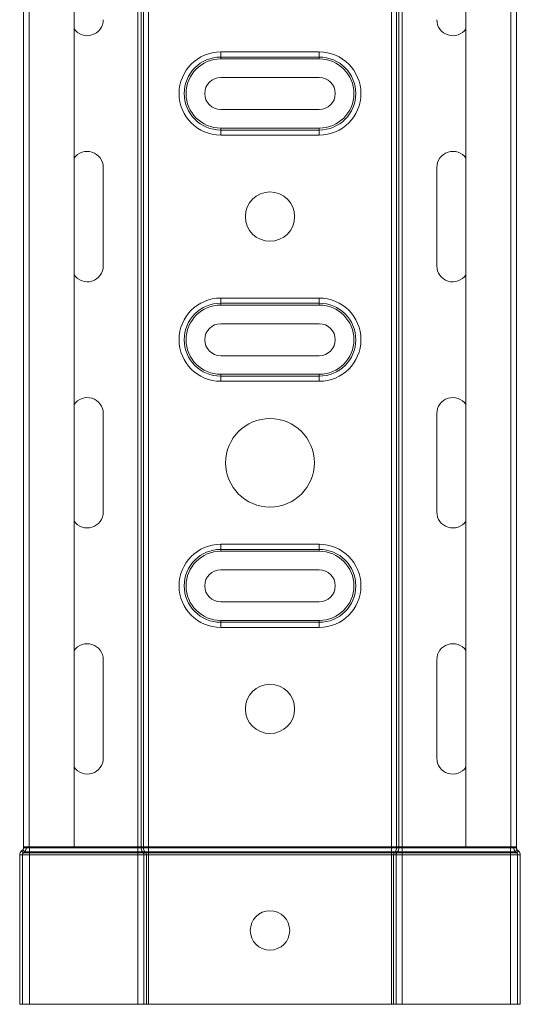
# Model space of a CAD drawing. Header units: millimetres. Extents: x 428 to 1137, y -1268 to 1088.
# Tile 12 of 14: x 1027 to 1128, y 663 to 863. Entities that reach past the tile are written whole.
import ezdxf

# ---------------------------------------------------------------- set-up
doc = ezdxf.new("R2010")
doc.units = ezdxf.units.MM
doc.linetypes.add('K5LT32768', pattern=[0])

msp = doc.modelspace()

# ---------------------------------------------------------------- linework, layer by layer
at = {"color": 7, "linetype": 'K5LT32768', "lineweight": 15}
for p, q in [((1027.66, 695.18), (1027.66, 963.18)), ((1028.79, 963.18), (1028.79, 695.18)), ((1037.89, 695.18), (1037.89, 963.18)), ((1050.86, 695.18), (1050.86, 963.18)), ((1051.5, 695.18), (1051.5, 963.18)), ((1052.01, 695.18), (1052.01, 963.18)), ((1053.03, 695.18), (1053.03, 963.18)), ((1102.29, 695.18), (1102.29, 963.18)), ((1103.31, 695.18), (1103.31, 963.18)), ((1103.83, 695.18), (1103.83, 963.18)), ((1104.46, 695.18), (1104.46, 963.18)), ((1117.44, 963.18), (1117.44, 695.18)), ((1126.54, 695.18), (1126.54, 963.18)), ((1127.66, 695.18), (1127.66, 963.18)), ((1067.66, 856.63), (1087.66, 856.63)), ((1067.66, 856.63), (1067.66, 855.59)), ((1087.66, 856.63), (1087.66, 855.59)), ((1067.66, 855.59), (1087.66, 855.59)), ((1067.66, 855.59), (1067.66, 855.21)), ((1087.66, 855.21), (1067.66, 855.21)), ((1087.66, 855.59), (1087.66, 855.21)), ((1087.66, 851.43), (1067.66, 851.43)), ((1067.66, 844.93), (1087.66, 844.93)), ((1067.66, 841.15), (1087.66, 841.15)), ((1067.66, 841.15), (1067.66, 840.77)), ((1067.66, 840.77), (1067.66, 839.73)), ((1087.66, 840.77), (1067.66, 840.77)), ((1087.66, 841.15), (1087.66, 840.77)), ((1087.66, 840.77), (1087.66, 839.73)), ((1087.66, 839.73), (1067.66, 839.73)), ((1043.81, 813.18), (1043.81, 833.18)), ((1111.52, 833.18), (1111.52, 813.18)), ((1067.66, 806.63), (1087.66, 806.63)), ((1067.66, 806.63), (1067.66, 805.59)), ((1087.66, 806.63), (1087.66, 805.59)), ((1067.66, 805.59), (1087.66, 805.59)), ((1067.66, 805.59), (1067.66, 805.21)), ((1087.66, 805.21), (1067.66, 805.21)), ((1087.66, 805.59), (1087.66, 805.21)), ((1087.66, 801.43), (1067.66, 801.43)), ((1067.66, 794.93), (1087.66, 794.93)), ((1067.66, 791.15), (1087.66, 791.15)), ((1067.66, 791.15), (1067.66, 790.77)), ((1067.66, 790.77), (1067.66, 789.73)), ((1087.66, 790.77), (1067.66, 790.77)), ((1087.66, 791.15), (1087.66, 790.77)), ((1087.66, 790.77), (1087.66, 789.73)), ((1087.66, 789.73), (1067.66, 789.73)), ((1043.81, 763.18), (1043.81, 783.18)), ((1111.52, 783.18), (1111.52, 763.18)), ((1067.66, 756.63), (1087.66, 756.63)), ((1067.66, 756.63), (1067.66, 755.59)), ((1087.66, 756.63), (1087.66, 755.59)), ((1067.66, 755.59), (1087.66, 755.59)), ((1067.66, 755.59), (1067.66, 755.21)), ((1087.66, 755.21), (1067.66, 755.21)), ((1087.66, 755.59), (1087.66, 755.21)), ((1087.66, 751.43), (1067.66, 751.43)), ((1067.66, 744.93), (1087.66, 744.93)), ((1067.66, 741.15), (1067.66, 740.77)), ((1067.66, 741.15), (1087.66, 741.15)), ((1067.66, 740.77), (1067.66, 739.73)), ((1087.66, 740.77), (1067.66, 740.77)), ((1087.66, 741.15), (1087.66, 740.77)), ((1087.66, 740.77), (1087.66, 739.73)), ((1087.66, 739.73), (1067.66, 739.73)), ((1043.81, 713.18), (1043.81, 733.18)), ((1111.52, 733.18), (1111.52, 713.18)), ((1027.48, 694.57), (1027.23, 694.34)), ((1027.59, 693.93), (1027.23, 694.34)), ((1027.84, 694.16), (1027.48, 694.57)), ((1027.84, 694.16), (1027.59, 693.93)), ((1028.79, 695.18), (1027.66, 695.18)), ((1027.66, 695.18), (1027.66, 694.98)), ((1028.21, 694.98), (1027.66, 694.98)), ((1027.84, 694.16), (1028.86, 694.16)), ((1028.21, 695.18), (1028.21, 694.98)), ((1028.21, 694.98), (1028.86, 694.98)), ((1037.89, 695.18), (1028.79, 695.18)), ((1028.86, 695.18), (1028.86, 694.98)), ((1028.86, 694.98), (1028.86, 694.16)), ((1028.86, 694.98), (1050.86, 694.98)), ((1028.86, 694.16), (1028.86, 693.93)), ((1028.86, 694.16), (1050.86, 694.16)), ((1037.89, 695.18), (1050.86, 695.18)), ((1050.86, 695.18), (1051.5, 695.18)), ((1050.86, 695.18), (1050.86, 694.98)), ((1050.86, 694.98), (1050.86, 694.16)), ((1050.86, 694.98), (1051.5, 694.98)), ((1050.86, 694.16), (1051.76, 694.16)), ((1050.86, 694.16), (1050.86, 693.93)), ((1051.5, 695.18), (1052.01, 695.18)), ((1051.5, 695.18), (1051.5, 694.98)), ((1051.5, 694.98), (1052.01, 694.98)), ((1051.76, 694.16), (1052.27, 694.16)), ((1051.76, 694.16), (1051.93, 693.93)), ((1052.01, 695.18), (1053.03, 695.18)), ((1052.01, 695.18), (1052.01, 694.98)), ((1052.01, 694.98), (1053.03, 694.98)), ((1052.27, 694.16), (1053.03, 694.16)), ((1052.27, 694.16), (1052.44, 693.93)), ((1053.03, 695.18), (1102.29, 695.18)), ((1053.03, 695.18), (1053.03, 694.98)), ((1053.03, 694.98), (1053.03, 694.16)), ((1053.03, 694.98), (1102.29, 694.98)), ((1053.03, 694.16), (1102.29, 694.16)), ((1053.03, 694.16), (1053.03, 693.93)), ((1102.29, 695.18), (1103.31, 695.18)), ((1102.29, 695.18), (1102.29, 694.98)), ((1102.29, 694.98), (1102.29, 694.16)), ((1102.29, 694.98), (1103.31, 694.98)), ((1102.29, 694.16), (1103.05, 694.16)), ((1102.29, 694.16), (1102.29, 693.93)), ((1103.05, 694.16), (1102.88, 693.93)), ((1103.05, 694.16), (1103.57, 694.16)), ((1103.31, 695.18), (1103.83, 695.18)), ((1103.31, 695.18), (1103.31, 694.98)), ((1103.31, 694.98), (1103.83, 694.98)), ((1103.57, 694.16), (1103.39, 693.93)), ((1103.57, 694.16), (1104.46, 694.16)), ((1103.83, 695.18), (1104.46, 695.18)), ((1103.83, 695.18), (1103.83, 694.98)), ((1103.83, 694.98), (1104.46, 694.98)), ((1104.46, 695.18), (1117.44, 695.18)), ((1104.46, 695.18), (1104.46, 694.98)), ((1104.46, 694.98), (1104.46, 694.16)), ((1104.46, 694.98), (1126.46, 694.98)), ((1104.46, 694.16), (1104.46, 693.93)), ((1104.46, 694.16), (1126.46, 694.16)), ((1126.54, 695.18), (1117.44, 695.18)), ((1126.46, 695.18), (1126.46, 694.98)), ((1126.46, 694.98), (1126.46, 694.16)), ((1126.46, 694.98), (1127.11, 694.98)), ((1126.46, 694.16), (1127.48, 694.16)), ((1126.46, 694.16), (1126.46, 693.93)), ((1127.66, 695.18), (1126.54, 695.18)), ((1127.11, 695.18), (1127.11, 694.98)), ((1127.11, 694.98), (1127.66, 694.98)), ((1127.48, 694.16), (1127.84, 694.57)), ((1127.48, 694.16), (1127.73, 693.93)), ((1127.66, 695.18), (1127.66, 694.98)), ((1127.73, 693.93), (1128.09, 694.34)), ((1127.84, 694.57), (1128.09, 694.34)), ((1027.41, 693.52), (1026.86, 693.52)), ((1026.86, 693.52), (1026.86, 663.18)), ((1027.41, 693.52), (1027.41, 663.18)), ((1027.41, 693.52), (1028.86, 693.52)), ((1027.59, 693.93), (1028.86, 693.93)), ((1028.86, 693.93), (1028.86, 693.52)), ((1028.86, 693.93), (1050.86, 693.93)), ((1028.86, 693.52), (1028.86, 663.18)), ((1028.86, 693.52), (1050.86, 693.52)), ((1050.86, 693.93), (1051.93, 693.93)), ((1050.86, 693.93), (1050.86, 693.52)), ((1050.86, 693.52), (1052.06, 693.52)), ((1050.86, 693.52), (1050.86, 663.18)), ((1051.93, 693.93), (1052.44, 693.93)), ((1052.06, 693.52), (1052.57, 693.52)), ((1052.06, 693.52), (1052.06, 663.18)), ((1052.44, 693.93), (1053.03, 693.93)), ((1052.57, 693.52), (1053.03, 693.52)), ((1052.57, 693.52), (1052.57, 663.18)), ((1053.03, 693.93), (1102.29, 693.93)), ((1053.03, 693.93), (1053.03, 693.52)), ((1053.03, 693.52), (1102.29, 693.52)), ((1053.03, 693.52), (1053.03, 663.18)), ((1102.29, 693.93), (1102.88, 693.93)), ((1102.29, 693.93), (1102.29, 693.52)), ((1102.29, 693.52), (1102.75, 693.52)), ((1102.29, 693.52), (1102.29, 663.18)), ((1102.75, 693.52), (1102.75, 663.18)), ((1102.75, 693.52), (1103.26, 693.52)), ((1102.88, 693.93), (1103.39, 693.93)), ((1103.26, 693.52), (1103.26, 663.18)), ((1103.26, 693.52), (1104.46, 693.52)), ((1103.39, 693.93), (1104.46, 693.93)), ((1104.46, 693.93), (1104.46, 693.52)), ((1104.46, 693.93), (1126.46, 693.93)), ((1104.46, 693.52), (1104.46, 663.18)), ((1104.46, 693.52), (1126.46, 693.52)), ((1126.46, 693.93), (1127.73, 693.93)), ((1126.46, 693.93), (1126.46, 693.52)), ((1126.46, 693.52), (1126.46, 663.18)), ((1126.46, 693.52), (1127.91, 693.52)), ((1127.91, 693.52), (1128.46, 693.52)), ((1127.91, 693.52), (1127.91, 663.18)), ((1128.46, 693.52), (1128.46, 663.18)), ((1027.41, 663.18), (1026.86, 663.18)), ((1027.41, 663.18), (1028.86, 663.18)), ((1028.86, 663.18), (1050.86, 663.18)), ((1050.86, 663.18), (1052.06, 663.18)), ((1052.06, 663.18), (1052.57, 663.18)), ((1052.57, 663.18), (1053.03, 663.18)), ((1053.03, 663.18), (1102.29, 663.18)), ((1102.29, 663.18), (1102.75, 663.18)), ((1102.75, 663.18), (1103.26, 663.18)), ((1103.26, 663.18), (1104.46, 663.18)), ((1104.46, 663.18), (1126.46, 663.18)), ((1126.46, 663.18), (1127.91, 663.18)), ((1127.91, 663.18), (1128.46, 663.18))]:
    msp.add_line(p, q, dxfattribs=at)
for centre, radius in [((1077.66, 823.18), 5), ((1077.66, 773.18), 9), ((1077.66, 723.18), 5), ((1077.66, 678.18), 4)]:
    msp.add_circle(centre, radius, dxfattribs=at)
for centre, radius, start, end in [((1040.56, 863.18), 3.25, 214.7319, 0), ((1114.77, 863.18), 3.25, 180, 325.2681), ((1067.66, 848.18), 8.45, 90, 270), ((1087.66, 848.18), 8.45, 270, 90), ((1067.66, 848.18), 7.41, 90, 270), ((1067.66, 848.18), 7.03, 90, 270), ((1087.66, 848.18), 7.41, 270, 90), ((1087.66, 848.18), 7.03, 270, 90), ((1067.66, 848.18), 3.25, 90, 270), ((1087.66, 848.18), 3.25, 270, 90), ((1040.56, 833.18), 3.25, 0, 145.2681), ((1114.77, 833.18), 3.25, 34.7319, 180), ((1040.56, 813.18), 3.25, 214.7319, 0), ((1114.77, 813.18), 3.25, 180, 325.2681), ((1067.66, 798.18), 8.45, 90, 270), ((1087.66, 798.18), 8.45, 270, 90), ((1067.66, 798.18), 7.41, 90, 270), ((1067.66, 798.18), 7.03, 90, 270), ((1087.66, 798.18), 7.41, 270, 90), ((1087.66, 798.18), 7.03, 270, 90), ((1067.66, 798.18), 3.25, 90, 270), ((1087.66, 798.18), 3.25, 270, 90), ((1040.56, 783.18), 3.25, 0, 145.2681), ((1114.77, 783.18), 3.25, 34.7319, 180), ((1040.56, 763.18), 3.25, 214.7319, 0), ((1114.77, 763.18), 3.25, 180, 325.2681), ((1067.66, 748.18), 8.45, 90, 270), ((1087.66, 748.18), 8.45, 270, 90), ((1067.66, 748.18), 7.41, 90, 270), ((1067.66, 748.18), 7.03, 90, 270), ((1087.66, 748.18), 7.41, 270, 90), ((1087.66, 748.18), 7.03, 270, 90), ((1067.66, 748.18), 3.25, 90, 270), ((1087.66, 748.18), 3.25, 270, 90), ((1040.56, 733.18), 3.25, 0, 145.2681), ((1114.77, 733.18), 3.25, 34.7319, 180), ((1040.56, 713.18), 3.25, 214.7319, 0), ((1114.77, 713.18), 3.25, 180, 325.2681), ((1027.96, 693.52), 1.1, 131.8103, 180), ((1027.11, 694.98), 0.55, 311.8103, 0), ((1027.11, 694.98), 1.1, 311.8103, 0), ((1052.83, 694.95), 1.34, 178.7679, 216.3299), ((1053.34, 694.95), 1.34, 178.7676, 216.3283), ((1101.98, 694.95), 1.34, 323.6686, 1.2336), ((1102.49, 694.95), 1.34, 323.6701, 1.2321), ((1128.21, 694.98), 1.1, 180, 228.1897), ((1128.21, 694.98), 0.55, 180, 228.1897), ((1127.36, 693.52), 1.1, 0, 48.1897), ((1027.96, 693.52), 0.55, 131.8103, 180), ((1051.4, 693.54), 0.668, 358.7676, 36.3302), ((1051.91, 693.54), 0.668, 358.7676, 36.3302), ((1103.42, 693.54), 0.668, 143.6698, 181.2324), ((1103.93, 693.54), 0.668, 143.6698, 181.2324), ((1127.36, 693.52), 0.55, 0, 48.1897)]:
    msp.add_arc(centre, radius, start, end, dxfattribs=at)

doc.saveas('drawing.dxf')
